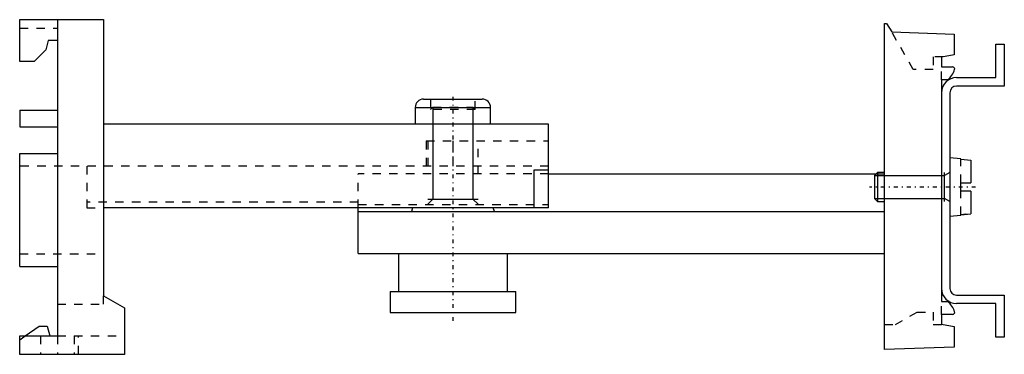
# Model space of a CAD drawing. Extents: x -52 to 66, y -30 to 10.
import ezdxf

# ---------------------------------------------------------------- set-up
doc = ezdxf.new("R2010")
doc.units = 0
doc.linetypes.add('CENTER', pattern=[1.5, 0.45, -0.5, 0.05, -0.5])
doc.linetypes.add('DASHED', pattern=[2, 1, -1])
for name, color, linetype in [('AM_0', 7, 'CONTINUOUS'), ('AM_10', 7, 'CONTINUOUS'), ('AM_3', 7, 'DASHED'), ('AM_7', 7, 'CENTER'), ('CONNECTIONPOINTS', 1, 'CONTINUOUS')]:
    doc.layers.add(name, color=color, linetype=linetype)

msp = doc.modelspace()

# ---------------------------------------------------------------- linework, layer by layer
at = {"layer": 'AM_0', "color": 7, "linetype": 'CONTINUOUS'}
for p, q in [((-51.7, 9.5), (-41.7, 9.5)), ((-51.7, 4.5), (-51.7, 9.5)), ((-47.2, 9.5), (-47.2, -28.3)), ((-41.7, 9.5), (-41.7, -23.5)), ((51.5, 9.06), (51.76, 9.06)), ((51.5, -29.94), (51.5, 9.06)), ((51.76, 9.06), (52.36, 8.03)), ((52.36, 8.03), (59.8, 7.77)), ((59.8, 7.77), (59.8, 5.29)), ((-48.59, 5.9), (-49.99, 4.5)), ((-48.3, 7), (-48.59, 5.9)), ((-47.2, 7), (-48.3, 7)), ((64.8, 6.57), (65.8, 6.57)), ((64.8, 2.57), (64.8, 6.57)), ((65.8, 6.57), (65.8, 1.57)), ((59.8, 5.29), (58.3, 5.03)), ((58.3, 5.03), (58.3, 3.86)), ((-49.99, 4.5), (-51.7, 4.5)), ((58.3, 3.86), (59.63, 3.86)), ((60.1, 2.57), (64.8, 2.57)), ((59.06, 2.31), (58.3, 2.31)), ((58.3, 2.31), (58.3, -24.19)), ((65.8, 1.57), (60.1, 1.57)), ((-3.5, 0), (3.5, 0)), ((59.3, 0.77), (59.3, -22.63)), ((-4.5, -1), (-4.5, -3)), ((-4.5, -1), (4.5, -1)), ((4.5, -3), (4.5, -1)), ((-51.7, -1.3), (-47.2, -1.3)), ((-51.7, -1.3), (-51.7, -3.3)), ((-51.7, -3.3), (-47.2, -3.3)), ((11.4, -3), (-41.7, -3)), ((11.4, -13), (11.4, -3)), ((-51.7, -20), (-51.7, -6.5)), ((-51.7, -6.5), (-47.2, -6.5)), ((60.6, -7.14), (59.3, -7)), ((60.6, -7.17), (60.6, -7.14)), ((60.6, -7.17), (61.8, -7.3)), ((61.8, -7.3), (61.8, -10)), ((9.7, -13), (9.7, -8.45)), ((9.7, -8.45), (11.4, -8.45)), ((11.4, -8.93), (50.48, -8.93)), ((50.67, -8.75), (50.3, -9.12)), ((50.3, -9.12), (50.3, -11.88)), ((51.5, -8.75), (50.67, -8.75)), ((50.67, -8.75), (50.67, -12.25)), ((60.6, -11), (60.6, -10)), ((60.6, -10), (61.8, -10)), ((61.8, -11), (60.6, -11)), ((61.8, -11), (61.8, -13.7)), ((50.3, -11.88), (50.67, -12.25)), ((50.67, -12.25), (51.5, -12.25)), ((11.4, -13), (-41.7, -13)), ((-11.3, -18.43), (-11.3, -13)), ((-11.3, -13.43), (51.5, -13.43)), ((-4.82, -13), (-4.96, -13.43)), ((4.96, -13.43), (4.82, -13)), ((59.3, -14), (60.6, -13.86)), ((60.6, -13.83), (61.8, -13.7)), ((61.21, -13.76), (60.6, -13.83)), ((60.6, -13.86), (60.6, -13.83)), ((-11.3, -18.43), (51.5, -18.43)), ((-6.5, -18.43), (-6.5, -23)), ((6.5, -23), (6.5, -18.43)), ((-51.7, -20), (-47.2, -20)), ((-41.7, -23.5), (-39.2, -24.94)), ((-7.5, -23), (-7.5, -25.5)), ((-7.5, -23), (7.5, -23)), ((7.5, -25.5), (7.5, -23)), ((60.1, -23.43), (65.8, -23.43)), ((65.8, -23.43), (65.8, -28.43)), ((58.3, -24.19), (59.06, -24.19)), ((64.8, -24.43), (60.1, -24.43)), ((64.8, -28.43), (64.8, -24.43)), ((-39.2, -24.94), (-39.2, -30.5)), ((-7.5, -25.5), (7.5, -25.5)), ((59.63, -25.74), (58.3, -25.74)), ((58.3, -25.74), (58.3, -26.9)), ((58.3, -26.9), (59.8, -27.16)), ((-51.04, -28.3), (-49.39, -27.14)), ((-49.39, -27.14), (-48.41, -27.14)), ((-48.41, -27.14), (-48.1, -28.3)), ((59.8, -27.16), (59.8, -29.65)), ((-51.7, -30.5), (-51.7, -28.3)), ((-51.7, -28.3), (-47.2, -28.3)), ((65.8, -28.43), (64.8, -28.43)), ((-39.2, -30.5), (-51.7, -30.5)), ((59.8, -29.65), (51.5, -29.94))]:
    msp.add_line(p, q, dxfattribs=at)
for centre, radius, start, end in [((57.34, 4.34), 2.65, 310.2522, 342.4798), ((59.63, 3.61), 0.25, 342.4798, 90), ((60.1, 0.77), 1.8, 90, 180), ((60.1, 0.77), 0.8, 90, 180), ((-3.5, -1), 1, 90, 180), ((3.5, -1), 1, 0, 90), ((60.1, -22.63), 1.8, 180, 270), ((60.1, -22.63), 0.8, 180, 270), ((57.34, -26.21), 2.65, 17.5202, 49.7478), ((59.63, -25.49), 0.25, 270, 17.5202)]:
    msp.add_arc(centre, radius, start, end, dxfattribs=at)
at = {"layer": 'AM_10', "color": 7, "linetype": 'CONTINUOUS'}
for p, q in [((-2.39, -0.94), (-2.39, -11.94)), ((2.39, -0.94), (2.39, -11.94)), ((50.3, -9.12), (58.66, -9.12)), ((58.66, -12.25), (58.66, -8.75)), ((59.3, -8.75), (58.66, -9.12)), ((-3, -12.55), (-2.39, -11.94)), ((-3, -11.94), (3, -11.94)), ((3, -12.55), (2.39, -11.94)), ((50.3, -11.88), (58.66, -11.88)), ((59.3, -12.25), (58.66, -11.88))]:
    msp.add_line(p, q, dxfattribs=at)
at = {"layer": 'AM_3', "color": 6, "linetype": 'DASHED'}
for p, q in [((-51.7, 8.5), (-47.2, 8.5)), ((54.94, 3.56), (52.36, 8.03)), ((58.5, 5.06), (57.3, 5.06)), ((57.3, 5.06), (57.3, 3.56)), ((57.3, 3.56), (54.94, 3.56)), ((58.3, 2.31), (58.3, 3.86)), ((-2.67, 0), (-2.67, -1.23)), ((2.67, -1.23), (2.67, 0)), ((-2.39, -0.94), (-2.67, -1.23)), ((-2.39, -0.94), (2.39, -0.94)), ((2.67, -1.23), (2.39, -0.94)), ((2.67, -1.23), (-2.67, -1.23)), ((-3.2, -5), (-3.2, -8)), ((-3.2, -5), (11.4, -5)), ((-3, -5), (-3, -8.93)), ((0, -5), (0, -8)), ((3, -8.93), (3, -5)), ((11.4, -8), (-51.7, -8)), ((-43.7, -8), (-43.7, -13)), ((60.6, -10), (60.6, -7.17)), ((-11.3, -13), (-11.3, -8.93)), ((11.4, -8.93), (-11.3, -8.93)), ((50.48, -8.93), (51.5, -8.93)), ((60.6, -13.83), (60.6, -11)), ((-11.3, -12.31), (-43.7, -12.31)), ((-11.3, -12.61), (11.4, -12.61)), ((-43.7, -13), (-41.7, -13)), ((61.21, -13.76), (61.8, -13.7)), ((-51.7, -18.5), (-41.7, -18.5)), ((-41.7, -24.5), (-41.7, -23.5)), ((-47.2, -24.5), (-41.7, -24.5)), ((58.3, -25.74), (58.3, -24.19)), ((52.8, -26.94), (55.4, -25.44)), ((55.4, -25.44), (57.3, -25.44)), ((57.3, -25.44), (57.3, -26.94)), ((51.5, -26.94), (52.8, -26.94)), ((57.3, -26.94), (58.5, -26.94)), ((-51.7, -28.76), (-51.04, -28.3)), ((-49.2, -28.3), (-49.2, -30.5)), ((-47.2, -28.3), (-47.2, -30.5)), ((-47.2, -28.3), (-39.2, -28.3)), ((-45.2, -28.3), (-45.2, -30.5)), ((-44.7, -30.5), (-44.7, -28.3))]:
    msp.add_line(p, q, dxfattribs=at)
at = {"layer": 'AM_7', "color": 4, "linetype": 'CENTER'}
for p, q in [((0, 0.29), (0, -26.73)), ((62.38, -10.5), (49.72, -10.5))]:
    msp.add_line(p, q, dxfattribs=at)
at = {"layer": 'CONNECTIONPOINTS', "color": 1, "linetype": 'CONTINUOUS'}
msp.add_point((0, 0), dxfattribs=at)

doc.saveas('drawing.dxf')
